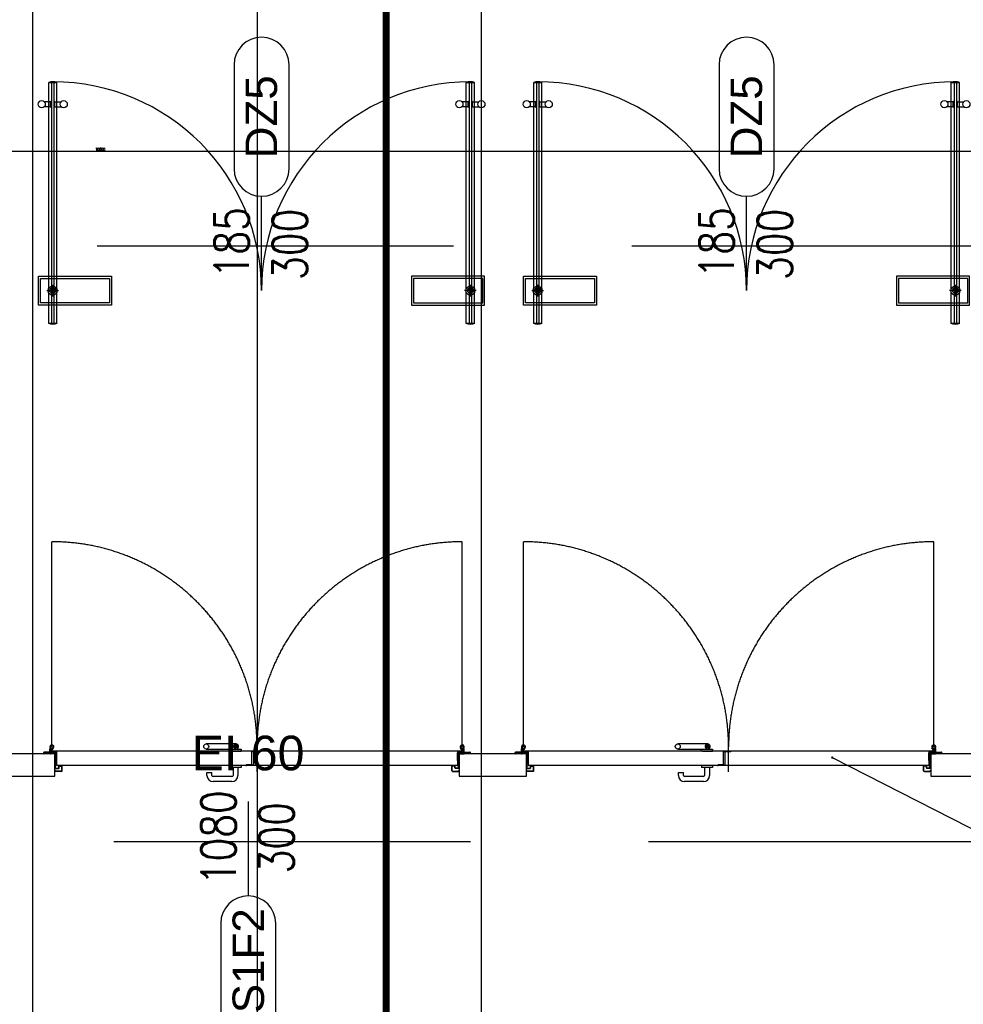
# Model space of a CAD drawing. Header units: centimetres. Extents: x -228435 to 111511, y -89367 to 428125.
# Tile 111 of 219: x -41597 to -37395, y 73835 to 78219. Entities that reach past the tile are written whole.
import ezdxf
from ezdxf.enums import TextEntityAlignment as Align

# ---------------------------------------------------------------- set-up
doc = ezdxf.new("R2010")
doc.units = ezdxf.units.CM
doc.header["$LTSCALE"] = 50
doc.header["$PDMODE"] = 35
doc.header["$PDSIZE"] = 0.1
for name, pattern in [('DASHDOT', [25.4, 12.7, -6.35, 0, -6.35]), ('DASHDOT2', [12.7, 6.35, -3.175, 0, -3.175]), ('DASHED', [0.75, 0.5, -0.25]), ('HIDDEN', [9.525, 6.35, -3.175])]:
    doc.linetypes.add(name, pattern=pattern)
doc.layers.get('0').update_dxf_attribs({"color": 8})
doc.layers.get('DEFPOINTS').update_dxf_attribs({"color": 8})
for name, color, linetype in [('ARCH_GK', 8, 'Continuous'), ('ARCH_INFO_ETYK_DRZWI', 8, 'Continuous'), ('ARCH_INFO_OPISY', 8, 'Continuous'), ('ARCH_INFO_OSIE_IST', 8, 'DASHDOT2'), ('ARCH_SZKŁO', 8, 'Continuous'), ('ARCH_WYKŁADZINA', 8, 'Continuous'), ('ARCH_ŚLUSARKA_DRZWI', 8, 'Continuous'), ('LC-000', 8, 'Continuous'), ('Osie rzutów$0$ARCH_INFO_OSIE_OPISY_IST', 8, 'Continuous')]:
    doc.layers.add(name, color=color, linetype=linetype)
doc.layers.add('ARCH_LINIE PRZEKROJOWE', color=8, linetype='Continuous', lineweight=25)
doc.layers.add('kondygnacja +1_5$0$ARCH_INFO_WYMIARY', color=8, linetype='Continuous', lineweight=9)
doc.styles.add('Arial', font='ARIAL.TTF')
doc.styles.add('kondygnacja +1_5$0$Romans', font='Romans.shx', dxfattribs={"width": 0.7})
doc.styles.add('Romans', font='Romans.shx')
doc.dimstyles.new('ISO-25', dxfattribs={"dimtxt": 2.5, "dimasz": 2.5, "dimexe": 1.25, "dimexo": 0.625, "dimtad": 1, "dimtxsty": 'Standard', "dimcen": 2.5, "dimadec": 0, "dimazin": 0, "dimtfac": 1, "dimtmove": 0, "dimatfit": 3, "dimfxl": 0, "dimarcsym": 0})
doc.dimstyles.new('kondygnacja +1_5$0$Wymiary 1-100', dxfattribs={"dimtxt": 12, "dimasz": 10, "dimexe": 5, "dimexo": 0, "dimgap": 4, "dimtad": 1, "dimrnd": 0.5, "dimzin": 12, "dimdsep": 46, "dimtxsty": 'kondygnacja +1_5$0$Romans', "dimblk": 'kondygnacja +1_5$0$_Oblique', "dimcen": 10, "dimdle": 10, "dimclrt": 55, "dimazin": 0, "dimtfac": 1, "dimtmove": 1, "dimatfit": 3, "dimfxl": 0, "dimtolj": 1, "dimtzin": 0, "dimarcsym": 0})

# ---------------------------------------------------------------- blocks, each defined once
blk = doc.blocks.new('Linie przekrojowe')
at = {"layer": 'ARCH_LINIE PRZEKROJOWE', "linetype": 'DASHDOT', "ltscale": 5, "const_width": 3, "flags": 128}
blk.add_lwpolyline([(8110, 12660), (8110, 5500), (8760, 5500), (8760, 5178.55)], dxfattribs=at)
blk = doc.blocks.new('T-drzwi_dół-200')
at = {"layer": 'ARCH_INFO_ETYK_DRZWI'}
blk.add_line((0, 0), (0, -60), dxfattribs=at)
blk.add_lwpolyline([(-17.5, -77.5), (-17.5, -143.68, 1), (17.5, -143.68), (17.5, -77.5, 1)], format="xyb", close=True, dxfattribs=at)
at = {"layer": 'ARCH_INFO_ETYK_DRZWI', "style": 'Romans', "width": 0.8}
for tag, p in [('ADS_DRZWI:SZEROKOŚĆ', (-7.91, -23)), ('ADS_DRZWI:WYSOKOŚĆ', (29, -23))]:
    blk.add_attdef(tag, text='', height=22, rotation=90, dxfattribs=at).set_placement(p, align=Align.CENTER)
at = {"layer": 'ARCH_INFO_ETYK_DRZWI', "color": 1, "style": 'Arial'}
blk.add_attdef('ADS_DRZWI:ODPORNOŚĆ_OGNIOWA', text='', height=22, dxfattribs=at).set_placement((-0.12, 13.28), align=Align.BOTTOM_CENTER)
at = {"layer": 'ARCH_INFO_ETYK_DRZWI', "style": 'Arial'}
blk.add_attdef('ADS_DRZWI:SYMBOL', text='', height=20, rotation=90, dxfattribs=at).set_placement((0, -110.59), align=Align.MIDDLE)
blk = doc.blocks.new('T-drzwi_góra-200')
at = {"layer": 'ARCH_INFO_ETYK_DRZWI'}
blk.add_line((0, 0), (0, 60), dxfattribs=at)
blk.add_lwpolyline([(-17.5, 143.68), (-17.5, 77.5, 1), (17.5, 77.5), (17.5, 143.68, 1)], format="xyb", close=True, dxfattribs=at)
at = {"layer": 'ARCH_INFO_ETYK_DRZWI', "style": 'Arial'}
blk.add_attdef('ADS_DRZWI:SYMBOL', text='', height=20, rotation=90, dxfattribs=at).set_placement((0, 110.59), align=Align.MIDDLE)
at = {"layer": 'ARCH_INFO_ETYK_DRZWI', "style": 'Romans', "width": 0.8}
for tag, p in [('ADS_DRZWI:SZEROKOŚĆ', (-8, 30.49)), ('ADS_DRZWI:WYSOKOŚĆ', (29, 29.47))]:
    blk.add_attdef(tag, text='', height=22, rotation=90, dxfattribs=at).set_placement(p, align=Align.CENTER)
at = {"layer": 'ARCH_INFO_ETYK_DRZWI', "color": 1, "style": 'Arial'}
blk.add_attdef('ADS_DRZWI:ODPORNOŚĆ_OGNIOWA', text='', height=22, dxfattribs=at).set_placement((-0.12, -45.76), align=Align.BOTTOM_CENTER)
blk = doc.blocks.new('kondygnacja +1_5$0$_Oblique')
at = {"color": 0, "linetype": 'ByBlock', "lineweight": -2}
blk.add_line((-0.5, -0.5), (0.5, 0.5), dxfattribs=at)
blk = doc.blocks.new('*D423')
at = {"layer": 'DEFPOINTS', "color": 0, "lineweight": 40}
for p in [(-45940, 77631.9), (-45940, 77212.5), (-35140, 77212.5)]:
    blk.add_point(p, dxfattribs=at)
at = {"layer": 'kondygnacja +1_5$0$ARCH_INFO_WYMIARY', "color": 0, "lineweight": -2}
for p, q in [((-35130, 77631.9), (-45950, 77631.9)), ((-45940, 77623.9), (-45940, 77636.9)), ((-35140, 77623.9), (-35140, 77636.9))]:
    blk.add_line(p, q, dxfattribs=at)
at = {"layer": 'kondygnacja +1_5$0$ARCH_INFO_WYMIARY', "color": 0, "lineweight": -2, "xscale": 10, "yscale": 10, "zscale": 10, "rotation": 180}
blk.add_blockref('kondygnacja +1_5$0$_Oblique', (-45940, 77631.9), dxfattribs=at)
at = {"layer": 'kondygnacja +1_5$0$ARCH_INFO_WYMIARY', "color": 0, "lineweight": -2, "xscale": 10, "yscale": 10, "zscale": 10}
blk.add_blockref('kondygnacja +1_5$0$_Oblique', (-35140, 77631.9), dxfattribs=at)
at = {"layer": 'kondygnacja +1_5$0$ARCH_INFO_WYMIARY', "color": 55, "insert": (-41238.5, 77641.9), "char_height": 12, "attachment_point": 5, "style": 'kondygnacja +1_5$0$Romans'}
blk.add_mtext('\\A1;10800', dxfattribs=at)
blk = doc.blocks.new('A$C3657154C')
at = {"linetype": 'HIDDEN', "ltscale": 2}
for p, q in [((7968.65, 12071.35), (7968.65, 12162.7)), ((8151.35, 12071.35), (8151.35, 12162.7)), ((8178.65, 12071.35), (8178.65, 12162.7)), ((8361.35, 12071.35), (8361.35, 12162.7))]:
    blk.add_line(p, q, dxfattribs=at)
for p, q in [((7967.75, 12068.5), (7967.75, 12070.45)), ((7968.65, 12070.7), (7968, 12070.7)), ((7968, 12068.55), (7968, 12070.4)), ((7968.65, 12070.45), (7968.05, 12070.45)), ((7968.19, 12069.39), (7968.87, 12070.48)), ((7968.47, 12069.38), (7969.41, 12070.87)), ((8060.8, 12069.5), (7968.85, 12069.5)), ((8050.67, 12072.65), (8037.36, 12072.65)), ((8037.36, 12070.4), (8050.65, 12070.4)), ((8048.3, 12070.4), (8052.9, 12070.4)), ((8048.3, 12070.4), (8052.9, 12070.4)), ((8048.3, 12070.4), (8052.9, 12070.4)), ((8048.3, 12070.4), (8052.9, 12070.4)), ((8048.3, 12070.4), (8052.9, 12070.4)), ((8048.4, 12070.4), (8052.9, 12070.4)), ((8048.4, 12069.5), (8052.9, 12069.5)), ((8050.02, 12071.53), (8051.31, 12071.53)), ((8050.2, 12071.98), (8050.65, 12071.98)), ((8050.2, 12071.08), (8050.2, 12071.98)), ((8050.2, 12071.08), (8050.65, 12071.08)), ((8050.2, 12070.88), (8050.65, 12070.88)), ((8050.2, 12070.88), (8050.2, 12070.4)), ((8050.65, 12072.18), (8050.65, 12070.88)), ((8051.1, 12072.17), (8050.65, 12072.17)), ((8051.1, 12072.18), (8051.1, 12070.4)), ((8052.9, 12070.4), (8052.9, 12069.5)), ((8052.9, 12070.4), (8052.9, 12069.5)), ((8052.9, 12070.4), (8052.9, 12069.5)), ((8052.9, 12070.4), (8052.9, 12069.5)), ((8052.9, 12070.4), (8052.9, 12069.5)), ((8052.9, 12070.4), (8052.9, 12069.5)), ((8060.8, 12069.1), (8061.2, 12069.5)), ((8151.15, 12069.5), (8061.2, 12069.5)), ((8151.53, 12069.38), (8150.59, 12070.87)), ((8151.81, 12069.39), (8151.13, 12070.48)), ((8151.35, 12070.7), (8152, 12070.7)), ((8151.35, 12070.45), (8151.95, 12070.45)), ((8152, 12068.55), (8152, 12070.4)), ((8152.25, 12068.5), (8152.25, 12070.45)), ((8177.75, 12068.5), (8177.75, 12070.45)), ((8178.65, 12070.7), (8178, 12070.7)), ((8178, 12068.55), (8178, 12070.4)), ((8178.65, 12070.45), (8178.05, 12070.45)), ((8178.19, 12069.39), (8178.87, 12070.48)), ((8178.47, 12069.38), (8179.41, 12070.87)), ((8270.8, 12069.5), (8178.85, 12069.5)), ((8260.67, 12072.65), (8247.36, 12072.65)), ((8247.36, 12070.4), (8260.65, 12070.4)), ((8258.3, 12070.4), (8262.9, 12070.4)), ((8258.3, 12070.4), (8262.9, 12070.4)), ((8258.3, 12070.4), (8262.9, 12070.4)), ((8258.3, 12070.4), (8262.9, 12070.4)), ((8258.3, 12070.4), (8262.9, 12070.4)), ((8258.4, 12070.4), (8262.9, 12070.4)), ((8258.4, 12069.5), (8262.9, 12069.5)), ((8260.02, 12071.53), (8261.31, 12071.53)), ((8260.2, 12071.98), (8260.65, 12071.98)), ((8260.2, 12071.08), (8260.2, 12071.98)), ((8260.2, 12071.08), (8260.65, 12071.08)), ((8260.2, 12070.88), (8260.65, 12070.88)), ((8260.2, 12070.88), (8260.2, 12070.4)), ((8260.65, 12072.18), (8260.65, 12070.88)), ((8261.1, 12072.17), (8260.65, 12072.17)), ((8261.1, 12072.18), (8261.1, 12070.4)), ((8262.9, 12070.4), (8262.9, 12069.5)), ((8262.9, 12070.4), (8262.9, 12069.5)), ((8262.9, 12070.4), (8262.9, 12069.5)), ((8262.9, 12070.4), (8262.9, 12069.5)), ((8262.9, 12070.4), (8262.9, 12069.5)), ((8262.9, 12070.4), (8262.9, 12069.5)), ((8270.8, 12069.1), (8271.2, 12069.5)), ((8361.15, 12069.5), (8271.2, 12069.5)), ((8361.53, 12069.38), (8360.59, 12070.87)), ((8361.81, 12069.39), (8361.13, 12070.48)), ((8361.35, 12070.7), (8362, 12070.7)), ((8361.35, 12070.45), (8361.95, 12070.45)), ((8362, 12068.55), (8362, 12070.4)), ((8362.25, 12068.5), (8362.25, 12070.45)), ((7965, 12068.25), (7965, 12068.83)), ((7965, 12068.25), (7965.15, 12068.25)), ((7965.15, 12068.25), (7965.15, 12068.83)), ((7969.93, 12069.05), (7965.23, 12069.05)), ((7969.93, 12068.9), (7965.23, 12068.9)), ((7967.75, 12069.05), (7967.75, 12068.55)), ((7970.1, 12068.25), (7968, 12068.25)), ((7970.15, 12068.5), (7968.05, 12068.5)), ((7970.15, 12069.05), (7968.42, 12069.05)), ((7970.15, 12069.3), (7968.51, 12069.3)), ((7968.85, 12069.3), (7970.75, 12069.3)), ((7970, 12063.64), (7970, 12068.83)), ((7970.15, 12063.64), (7970.15, 12068.83)), ((7970.15, 12063.82), (7970.15, 12068.2)), ((7970.4, 12063.82), (7970.4, 12068.25)), ((7970.5, 12065.35), (7970.5, 12068.7)), ((7970.75, 12065.35), (7970.5, 12065.35)), ((7970.75, 12069.3), (7970.75, 12063.2)), ((7970.75, 12065.35), (7970.75, 12068.7)), ((8057.6, 12069.4), (8060.8, 12069.4)), ((8057.6, 12069.4), (8057.6, 12063.4)), ((8057.9, 12069.4), (8057.9, 12069.3)), ((8057.9, 12069.3), (8060.8, 12069.3)), ((8060.8, 12069.1), (8058.5, 12069.1)), ((8058.5, 12063.1), (8058.5, 12069.1)), ((8151.15, 12069.3), (8149.25, 12069.3)), ((8149.25, 12069.3), (8149.25, 12063.2)), ((8149.25, 12065.35), (8149.25, 12068.7)), ((8149.25, 12065.35), (8149.5, 12065.35)), ((8149.5, 12065.35), (8149.5, 12068.7)), ((8149.6, 12063.82), (8149.6, 12068.25)), ((8149.85, 12069.3), (8151.49, 12069.3)), ((8149.85, 12069.05), (8151.58, 12069.05)), ((8149.85, 12063.64), (8149.85, 12068.83)), ((8149.85, 12068.5), (8151.95, 12068.5)), ((8149.85, 12063.82), (8149.85, 12068.2)), ((8149.9, 12068.25), (8152, 12068.25)), ((8150, 12063.64), (8150, 12068.83)), ((8150.08, 12069.05), (8154.78, 12069.05)), ((8150.08, 12068.9), (8154.78, 12068.9)), ((8152.25, 12069.05), (8152.25, 12068.55)), ((8154.85, 12068.25), (8154.85, 12068.83)), ((8155, 12068.25), (8154.85, 12068.25)), ((8155, 12068.25), (8155, 12068.83)), ((8175, 12068.25), (8175, 12068.83)), ((8175, 12068.25), (8175.15, 12068.25)), ((8175.15, 12068.25), (8175.15, 12068.83)), ((8179.93, 12069.05), (8175.23, 12069.05)), ((8179.93, 12068.9), (8175.23, 12068.9)), ((8177.75, 12069.05), (8177.75, 12068.55)), ((8180.1, 12068.25), (8178, 12068.25)), ((8180.15, 12068.5), (8178.05, 12068.5)), ((8180.15, 12069.05), (8178.42, 12069.05)), ((8180.15, 12069.3), (8178.51, 12069.3)), ((8178.85, 12069.3), (8180.75, 12069.3)), ((8180, 12063.64), (8180, 12068.83)), ((8180.15, 12063.64), (8180.15, 12068.83)), ((8180.15, 12063.82), (8180.15, 12068.2)), ((8180.4, 12063.82), (8180.4, 12068.25)), ((8180.5, 12065.35), (8180.5, 12068.7)), ((8180.75, 12065.35), (8180.5, 12065.35)), ((8180.75, 12069.3), (8180.75, 12063.2)), ((8180.75, 12065.35), (8180.75, 12068.7)), ((8267.6, 12069.4), (8270.8, 12069.4)), ((8267.6, 12069.4), (8267.6, 12063.4)), ((8267.9, 12069.4), (8267.9, 12069.3)), ((8267.9, 12069.3), (8270.8, 12069.3)), ((8270.8, 12069.1), (8268.5, 12069.1)), ((8268.5, 12063.1), (8268.5, 12069.1)), ((8361.15, 12069.3), (8359.25, 12069.3)), ((8359.25, 12069.3), (8359.25, 12063.2)), ((8359.25, 12065.35), (8359.25, 12068.7)), ((8359.25, 12065.35), (8359.5, 12065.35)), ((8359.5, 12065.35), (8359.5, 12068.7)), ((8359.6, 12063.82), (8359.6, 12068.25)), ((8359.85, 12069.3), (8361.49, 12069.3)), ((8359.85, 12069.05), (8361.58, 12069.05)), ((8359.85, 12063.64), (8359.85, 12068.83)), ((8359.85, 12068.5), (8361.95, 12068.5)), ((8359.85, 12063.82), (8359.85, 12068.2)), ((8359.9, 12068.25), (8362, 12068.25)), ((8360, 12063.64), (8360, 12068.83)), ((8360.08, 12069.05), (8364.78, 12069.05)), ((8360.08, 12068.9), (8364.78, 12068.9)), ((8362.25, 12069.05), (8362.25, 12068.55)), ((8364.85, 12068.25), (8364.85, 12068.83)), ((8365, 12068.25), (8364.85, 12068.25)), ((8365, 12068.25), (8365, 12068.83)), ((7970.15, 12063.06), (7970.01, 12063.58)), ((7970.1, 12060.68), (7970.1, 12060.9)), ((7970.25, 12060.9), (7970.1, 12060.9)), ((7970.15, 12063.82), (7970.4, 12063.82)), ((7970.29, 12063.1), (7970.15, 12063.62)), ((7970.15, 12061.98), (7970.15, 12063.04)), ((7970.25, 12060.68), (7970.25, 12060.9)), ((7970.3, 12061.98), (7970.3, 12063.04)), ((7970.38, 12061.9), (7971.68, 12061.9)), ((7970.38, 12061.75), (7971.68, 12061.75)), ((8054.9, 12063), (7970.95, 12063)), ((7971.75, 12061.98), (7971.75, 12062.73)), ((7971.9, 12061.98), (7971.9, 12062.73)), ((7971.98, 12062.95), (7972.98, 12062.95)), ((7971.98, 12062.8), (7972.98, 12062.8)), ((7973.05, 12060.68), (7973.05, 12062.73)), ((7973.2, 12060.68), (7973.2, 12062.73)), ((8054.9, 12063), (8055.3, 12063.4)), ((8057.6, 12063.4), (8055.3, 12063.4)), ((8058.2, 12063.2), (8055.3, 12063.2)), ((8058.5, 12063.1), (8055.3, 12063.1)), ((8149.05, 12063), (8055.3, 12063)), ((8058.2, 12063.1), (8058.2, 12063.2)), ((8146.8, 12060.68), (8146.8, 12062.73)), ((8146.95, 12060.68), (8146.95, 12062.73)), ((8148.03, 12062.95), (8147.03, 12062.95)), ((8148.03, 12062.8), (8147.03, 12062.8)), ((8148.1, 12061.98), (8148.1, 12062.73)), ((8148.25, 12061.98), (8148.25, 12062.73)), ((8149.63, 12061.9), (8148.33, 12061.9)), ((8149.63, 12061.75), (8148.33, 12061.75)), ((8149.85, 12063.82), (8149.6, 12063.82)), ((8149.7, 12061.98), (8149.7, 12063.04)), ((8149.71, 12063.1), (8149.85, 12063.62)), ((8149.75, 12060.68), (8149.75, 12060.9)), ((8149.75, 12060.9), (8149.9, 12060.9)), ((8149.85, 12063.06), (8149.99, 12063.58)), ((8149.85, 12061.98), (8149.85, 12063.04)), ((8149.9, 12060.68), (8149.9, 12060.9)), ((8180.15, 12063.06), (8180.01, 12063.58)), ((8180.1, 12060.68), (8180.1, 12060.9)), ((8180.25, 12060.9), (8180.1, 12060.9)), ((8180.15, 12063.82), (8180.4, 12063.82)), ((8180.29, 12063.1), (8180.15, 12063.62)), ((8180.15, 12061.98), (8180.15, 12063.04)), ((8180.25, 12060.68), (8180.25, 12060.9)), ((8180.3, 12061.98), (8180.3, 12063.04)), ((8180.38, 12061.9), (8181.68, 12061.9)), ((8180.38, 12061.75), (8181.68, 12061.75)), ((8264.9, 12063), (8180.95, 12063)), ((8181.75, 12061.98), (8181.75, 12062.73)), ((8181.9, 12061.98), (8181.9, 12062.73)), ((8181.98, 12062.95), (8182.98, 12062.95)), ((8181.98, 12062.8), (8182.98, 12062.8)), ((8183.05, 12060.68), (8183.05, 12062.73)), ((8183.2, 12060.68), (8183.2, 12062.73)), ((8264.9, 12063), (8265.3, 12063.4)), ((8267.6, 12063.4), (8265.3, 12063.4)), ((8268.2, 12063.2), (8265.3, 12063.2)), ((8268.5, 12063.1), (8265.3, 12063.1)), ((8359.05, 12063), (8265.3, 12063)), ((8268.2, 12063.1), (8268.2, 12063.2)), ((8356.8, 12060.68), (8356.8, 12062.73)), ((8356.95, 12060.68), (8356.95, 12062.73)), ((8358.03, 12062.95), (8357.03, 12062.95)), ((8358.03, 12062.8), (8357.03, 12062.8)), ((8358.1, 12061.98), (8358.1, 12062.73)), ((8358.25, 12061.98), (8358.25, 12062.73)), ((8359.62, 12061.9), (8358.33, 12061.9)), ((8359.62, 12061.75), (8358.33, 12061.75)), ((8359.85, 12063.82), (8359.6, 12063.82)), ((8359.7, 12061.98), (8359.7, 12063.04)), ((8359.71, 12063.1), (8359.85, 12063.62)), ((8359.75, 12060.68), (8359.75, 12060.9)), ((8359.75, 12060.9), (8359.9, 12060.9)), ((8359.85, 12063.06), (8359.99, 12063.58)), ((8359.85, 12061.98), (8359.85, 12063.04)), ((8359.9, 12060.68), (8359.9, 12060.9)), ((7972.98, 12060.6), (7970.33, 12060.6)), ((7972.98, 12060.45), (7970.33, 12060.45)), ((8147.03, 12060.6), (8149.68, 12060.6)), ((8147.03, 12060.45), (8149.68, 12060.45)), ((8182.98, 12060.6), (8180.33, 12060.6)), ((8182.98, 12060.45), (8180.33, 12060.45)), ((8357.03, 12060.6), (8359.68, 12060.6)), ((8357.03, 12060.45), (8359.68, 12060.45))]:
    blk.add_line(p, q)
at = {"extrusion": (0, -0.906308, 0.422618)}
for p, q in [((8047.9, 12069.5), (8047.9, 12070.4)), ((8052.9, 12069.5), (8052.9, 12070.3)), ((8257.9, 12069.5), (8257.9, 12070.4)), ((8262.9, 12069.5), (8262.9, 12070.3))]:
    blk.add_line(p, q, dxfattribs=at)
at = {"ltscale": 0.1}
for p, q in [((8060, 12060.27), (8060, 12071.71)), ((8270, 12060.27), (8270, 12071.71))]:
    blk.add_line(p, q, dxfattribs=at)
at = {"ltscale": 2}
for p, q in [((7970, 12068.25), (7940, 12068.25)), ((7970, 12068.25), (7956.26, 12068.25)), ((7970, 12058.25), (7970, 12068.25)), ((8180, 12068.25), (8150, 12068.25)), ((8150, 12068.25), (8150, 12058.25)), ((8180, 12058.25), (8180, 12068.25)), ((8390.55, 12068.25), (8360, 12068.25)), ((8360, 12068.25), (8360, 12058.25)), ((7940, 12058.25), (7970, 12058.25)), ((8150, 12058.25), (8180, 12058.25)), ((8360, 12058.25), (8390, 12058.25))]:
    blk.add_line(p, q, dxfattribs=at)
at = {"extrusion": (0, 0.906308, 0.422618)}
for p, q in [((8047.9, 12063), (8047.9, 12062.2)), ((8048.4, 12062.2), (8047.9, 12062.2)), ((8052.4, 12062.2), (8048.4, 12062.2)), ((8049.3, 12062.2), (8049.3, 12058.6)), ((8051.5, 12062.2), (8051.5, 12058.6)), ((8052.9, 12062.2), (8052.4, 12062.2)), ((8052.9, 12063), (8052.9, 12062.2)), ((8257.9, 12063), (8257.9, 12062.2)), ((8258.4, 12062.2), (8257.9, 12062.2)), ((8262.4, 12062.2), (8258.4, 12062.2)), ((8259.3, 12062.2), (8259.3, 12058.6)), ((8261.5, 12062.2), (8261.5, 12058.6)), ((8262.9, 12062.2), (8262.4, 12062.2)), ((8262.9, 12063), (8262.9, 12062.2)), ((8037.7, 12060), (8039.9, 12060)), ((8037.7, 12058.6), (8037.7, 12060)), ((8039.9, 12058.6), (8039.9, 12060)), ((8048.8, 12058.1), (8040.4, 12058.1)), ((8247.7, 12060), (8249.9, 12060)), ((8247.7, 12058.6), (8247.7, 12060)), ((8249.9, 12058.6), (8249.9, 12060)), ((8258.8, 12058.1), (8250.4, 12058.1)), ((8048.8, 12055.9), (8040.4, 12055.9)), ((8258.8, 12055.9), (8250.4, 12055.9))]:
    blk.add_line(p, q, dxfattribs=at)
for centre, radius in [((7968.65, 12071.35), 0.65), ((8037.36, 12071.53), 1.12), ((8151.35, 12071.35), 0.65), ((8178.65, 12071.35), 0.65), ((8247.36, 12071.53), 1.12), ((8361.35, 12071.35), 0.65)]:
    blk.add_circle(centre, radius)
at = {"linetype": 'HIDDEN', "ltscale": 2}
for centre, start, end in [((7968.65, 12071.35), 0, 90), ((8151.35, 12071.35), 90, 180), ((8178.65, 12071.35), 0, 90), ((8361.35, 12071.35), 90, 180)]:
    blk.add_arc(centre, 91.35, start, end, dxfattribs=at)
for centre, radius, start, end in [((7968.65, 12071.35), 0.9, 270, 226.3105), ((7968, 12070.45), 0.25, 90, 180), ((7968.05, 12070.4), 0.05, 90, 180), ((7968.85, 12069.4), 0.1, 90, 270), ((8050.67, 12071.53), 1.12, 292.7355, 245.5737), ((8050.65, 12071.53), 0.9, 300, 240), ((8060.8, 12069.4), 0.1, 270, 90), ((8151.35, 12071.35), 0.9, 313.6895, 270), ((8151.15, 12069.4), 0.1, 270, 90), ((8151.95, 12070.4), 0.05, 0, 90), ((8152, 12070.45), 0.25, 0, 90), ((8178.65, 12071.35), 0.9, 270, 226.3105), ((8178, 12070.45), 0.25, 90, 180), ((8178.05, 12070.4), 0.05, 90, 180), ((8178.85, 12069.4), 0.1, 90, 270), ((8260.67, 12071.53), 1.12, 292.7355, 245.5737), ((8260.65, 12071.53), 0.9, 300, 240), ((8270.8, 12069.4), 0.1, 270, 90), ((8361.35, 12071.35), 0.9, 313.6895, 270), ((8361.15, 12069.4), 0.1, 270, 90), ((8361.95, 12070.4), 0.05, 0, 90), ((8362, 12070.45), 0.25, 0, 90), ((7965.23, 12068.83), 0.225, 90, 180), ((7965.23, 12068.83), 0.075, 90, 180), ((7968, 12068.5), 0.25, 180, 270), ((7968.05, 12068.55), 0.05, 180, 270), ((7968.42, 12069.3), 0.25, 158.1974, 270), ((7968.51, 12069.35), 0.05, 147.8378, 270), ((7969.93, 12068.83), 0.225, 0, 90), ((7969.93, 12068.83), 0.075, 0, 90), ((7970.1, 12068.2), 0.05, 0, 90), ((7970.15, 12068.7), 0.6, 0, 90), ((7970.15, 12068.7), 0.35, 0, 90), ((7970.15, 12068.25), 0.25, 0, 90), ((8149.85, 12068.7), 0.6, 90, 180), ((8149.85, 12068.7), 0.35, 90, 180), ((8149.85, 12068.25), 0.25, 90, 180), ((8150.08, 12068.83), 0.225, 90, 180), ((8149.9, 12068.2), 0.05, 90, 180), ((8150.08, 12068.83), 0.075, 90, 180), ((8151.49, 12069.35), 0.05, 270, 32.1622), ((8151.58, 12069.3), 0.25, 270, 21.8026), ((8151.95, 12068.55), 0.05, 270, 0), ((8152, 12068.5), 0.25, 270, 0), ((8154.78, 12068.83), 0.225, 0, 90), ((8154.78, 12068.83), 0.075, 0, 90), ((8175.23, 12068.83), 0.225, 90, 180), ((8175.23, 12068.83), 0.075, 90, 180), ((8178, 12068.5), 0.25, 180, 270), ((8178.05, 12068.55), 0.05, 180, 270), ((8178.42, 12069.3), 0.25, 158.1974, 270), ((8178.51, 12069.35), 0.05, 147.8378, 270), ((8179.93, 12068.83), 0.225, 0, 90), ((8179.93, 12068.83), 0.075, 0, 90), ((8180.1, 12068.2), 0.05, 0, 90), ((8180.15, 12068.7), 0.6, 0, 90), ((8180.15, 12068.7), 0.35, 0, 90), ((8180.15, 12068.25), 0.25, 0, 90), ((8359.85, 12068.7), 0.6, 90, 180), ((8359.85, 12068.7), 0.35, 90, 180), ((8359.85, 12068.25), 0.25, 90, 180), ((8360.08, 12068.83), 0.225, 90, 180), ((8359.9, 12068.2), 0.05, 90, 180), ((8360.08, 12068.83), 0.075, 90, 180), ((8361.49, 12069.35), 0.05, 270, 32.1622), ((8361.58, 12069.3), 0.25, 270, 21.8026), ((8361.95, 12068.55), 0.05, 270, 0), ((8362, 12068.5), 0.25, 270, 0), ((8364.78, 12068.83), 0.225, 0, 90), ((8364.78, 12068.83), 0.075, 0, 90), ((7970.23, 12063.64), 0.225, 180, 195), ((7970.33, 12060.68), 0.225, 180, 270), ((7970.23, 12063.64), 0.075, 180, 195), ((7970.08, 12063.04), 0.075, 0, 15), ((7970.38, 12061.98), 0.225, 180, 270), ((7970.33, 12060.68), 0.075, 180, 270), ((7970.08, 12063.04), 0.225, 0, 15), ((7970.38, 12061.98), 0.075, 180, 270), ((7970.95, 12063.2), 0.2, 180, 270), ((7971.68, 12061.98), 0.225, 270, 0), ((7971.68, 12061.98), 0.075, 270, 0), ((7971.98, 12062.73), 0.225, 90, 180), ((7971.98, 12062.73), 0.075, 90, 180), ((7972.98, 12062.73), 0.225, 0, 90), ((7972.98, 12062.73), 0.075, 0, 90), ((7972.98, 12060.68), 0.225, 270, 0), ((7972.98, 12060.68), 0.075, 270, 0), ((8055.3, 12063.1), 0.1, 90, 270), ((8147.03, 12062.73), 0.225, 90, 180), ((8147.03, 12060.68), 0.225, 180, 270), ((8147.03, 12062.73), 0.075, 90, 180), ((8147.03, 12060.68), 0.075, 180, 270), ((8148.03, 12062.73), 0.225, 0, 90), ((8148.03, 12062.73), 0.075, 0, 90), ((8148.33, 12061.98), 0.225, 180, 270), ((8148.33, 12061.98), 0.075, 180, 270), ((8149.05, 12063.2), 0.2, 270, 0), ((8149.63, 12061.98), 0.225, 270, 0), ((8149.63, 12061.98), 0.075, 270, 0), ((8149.68, 12060.68), 0.225, 270, 0), ((8149.68, 12060.68), 0.075, 270, 0), ((8149.93, 12063.04), 0.225, 165, 180), ((8149.78, 12063.64), 0.075, 345, 0), ((8149.93, 12063.04), 0.075, 165, 180), ((8149.78, 12063.64), 0.225, 345, 0), ((8180.23, 12063.64), 0.225, 180, 195), ((8180.33, 12060.68), 0.225, 180, 270), ((8180.23, 12063.64), 0.075, 180, 195), ((8180.08, 12063.04), 0.075, 0, 15), ((8180.38, 12061.98), 0.225, 180, 270), ((8180.33, 12060.68), 0.075, 180, 270), ((8180.08, 12063.04), 0.225, 0, 15), ((8180.38, 12061.98), 0.075, 180, 270), ((8180.95, 12063.2), 0.2, 180, 270), ((8181.68, 12061.98), 0.225, 270, 0), ((8181.68, 12061.98), 0.075, 270, 0), ((8181.98, 12062.73), 0.225, 90, 180), ((8181.98, 12062.73), 0.075, 90, 180), ((8182.98, 12062.73), 0.225, 0, 90), ((8182.98, 12062.73), 0.075, 0, 90), ((8182.98, 12060.68), 0.225, 270, 0), ((8182.98, 12060.68), 0.075, 270, 0), ((8265.3, 12063.1), 0.1, 90, 270), ((8357.03, 12062.73), 0.225, 90, 180), ((8357.03, 12060.68), 0.225, 180, 270), ((8357.03, 12062.73), 0.075, 90, 180), ((8357.03, 12060.68), 0.075, 180, 270), ((8358.03, 12062.73), 0.225, 0, 90), ((8358.03, 12062.73), 0.075, 0, 90), ((8358.33, 12061.98), 0.225, 180, 270), ((8358.33, 12061.98), 0.075, 180, 270), ((8359.05, 12063.2), 0.2, 270, 0), ((8359.62, 12061.98), 0.225, 270, 0), ((8359.62, 12061.98), 0.075, 270, 0), ((8359.68, 12060.68), 0.225, 270, 0), ((8359.68, 12060.68), 0.075, 270, 0), ((8359.93, 12063.04), 0.225, 165, 180), ((8359.78, 12063.64), 0.075, 345, 0), ((8359.93, 12063.04), 0.075, 165, 180), ((8359.78, 12063.64), 0.225, 345, 0), ((8040.4, 12058.6), 2.7, 180, 270), ((8040.4, 12058.6), 0.5, 180, 270), ((8048.8, 12058.6), 0.5, 270, 0), ((8048.8, 12058.6), 2.7, 270, 0), ((8250.4, 12058.6), 2.7, 180, 270), ((8250.4, 12058.6), 0.5, 180, 270), ((8258.8, 12058.6), 0.5, 270, 0), ((8258.8, 12058.6), 2.7, 270, 0)]:
    blk.add_arc(centre, radius, start, end)
blk = doc.blocks.new('KAPPE_____________________01361')
at = {"layer": 'LC-000'}
for p, q in [((1481.1, 3967.1), (1480.1, 3967.1)), ((1481.1, 3967.1), (1481.1, 3931.1)), ((1480.1, 3931.1), (1481.1, 3931.1))]:
    blk.add_line(p, q, dxfattribs=at)
blk.add_arc((1532.6, 3949.1), 55.5, 161.0754, -161.0754, dxfattribs=at)
blk = doc.blocks.new('d szklane')
at = {"linetype": 'ByBlock'}
for p, q in [((-94.8, -14.7, -126), (-94.8, 92.7, -126)), ((-91.2, -14.7, -126), (-91.2, 92.7, -126)), ((91.2, -14.6, -126), (91.2, 92.7, -126)), ((94.8, -14.6, -126), (94.8, 92.7, -126)), ((121.2, -14.6), (121.2, 92.7)), ((124.8, -14.6), (124.8, 92.7)), ((307.2, -14.6, 252), (307.2, 92.7, 252)), ((310.8, -14.6, 252), (310.8, 92.7, 252))]:
    blk.add_line(p, q, dxfattribs=at)
for p, q in [((-93.4, 92.8, -126), (-93.5, 92.7, -126)), ((-93.5, 92.7, -126), (-93.5, -14.7, -126)), ((-92.6, 92.8, -126), (-93.4, 92.8, -126)), ((-92.5, 92.7, -126), (-92.6, 92.8, -126)), ((-92.5, 92.7, -126), (-92.5, -14.7, -126)), ((92.6, 92.8, -126), (92.5, 92.7, -126)), ((92.5, 92.7, -126), (92.5, -14.7, -126)), ((93.4, 92.8, -126), (92.6, 92.8, -126)), ((93.5, 92.7, -126), (93.4, 92.8, -126)), ((93.5, 92.7, -126), (93.5, -14.7, -126)), ((122.6, 92.8), (122.5, 92.7)), ((122.5, 92.7), (122.5, -14.7)), ((123.4, 92.8), (122.6, 92.8)), ((123.5, 92.7), (123.4, 92.8)), ((123.5, 92.7), (123.5, -14.7)), ((308.6, 92.8, 252), (308.5, 92.7, 252)), ((308.5, 92.7, 252), (308.5, -14.7, 252)), ((309.4, 92.8, 252), (308.6, 92.8, 252)), ((309.5, 92.7, 252), (309.4, 92.8, 252)), ((309.5, 92.7, 252), (309.5, -14.7, 252)), ((-94, 84.1, -126), (-96.74, 84.1, -126)), ((-94, 84.1, -126), (-93.6, 84.45, -126)), ((-94, 81.9, -126), (-94, 84.1, -126)), ((-93.6, 84.45, -126), (-93.6, 81.55, -126)), ((-93.6, 84.45, -126), (-93.5, 84.45, -126)), ((-93.5, 84.45, -126), (-93.5, 81.55, -126)), ((-92.4, 84.45, -126), (-92.5, 84.45, -126)), ((-92.5, 84.45, -126), (-92.5, 81.55, -126)), ((-92.4, 84.45, -126), (-92.4, 81.55, -126)), ((-92, 84.1, -126), (-92.4, 84.45, -126)), ((-92, 81.9, -126), (-92, 84.1, -126)), ((-92, 84.1, -126), (-89.26, 84.1, -126)), ((92, 84.1, -126), (89.26, 84.1, -126)), ((92, 84.1, -126), (92.4, 84.45, -126)), ((92, 81.9, -126), (92, 84.1, -126)), ((92.4, 84.45, -126), (92.4, 81.55, -126)), ((92.4, 84.45, -126), (92.5, 84.45, -126)), ((92.5, 84.45, -126), (92.5, 81.55, -126)), ((93.6, 84.45, -126), (93.5, 84.45, -126)), ((93.5, 84.45, -126), (93.5, 81.55, -126)), ((93.6, 84.45, -126), (93.6, 81.55, -126)), ((94, 84.1, -126), (93.6, 84.45, -126)), ((94, 81.9, -126), (94, 84.1, -126)), ((94, 84.1, -126), (96.74, 84.1, -126)), ((122, 84.1), (119.26, 84.1)), ((122, 84.1), (122.4, 84.45)), ((122, 81.9), (122, 84.1)), ((122.4, 84.45), (122.4, 81.55)), ((122.4, 84.45), (122.5, 84.45)), ((122.5, 84.45), (122.5, 81.55)), ((123.6, 84.45), (123.5, 84.45)), ((123.5, 84.45), (123.5, 81.55)), ((123.6, 84.45), (123.6, 81.55)), ((124, 84.1), (123.6, 84.45)), ((124, 81.9), (124, 84.1)), ((124, 84.1), (126.74, 84.1)), ((308, 84.1, 252), (305.26, 84.1, 252)), ((308, 84.1, 252), (308.4, 84.45, 252)), ((308, 81.9, 252), (308, 84.1, 252)), ((308.4, 84.45, 252), (308.4, 81.55, 252)), ((308.4, 84.45, 252), (308.5, 84.45, 252)), ((308.5, 84.45, 252), (308.5, 81.55, 252)), ((309.6, 84.45, 252), (309.5, 84.45, 252)), ((309.5, 84.45, 252), (309.5, 81.55, 252)), ((309.6, 84.45, 252), (309.6, 81.55, 252)), ((310, 84.1, 252), (309.6, 84.45, 252)), ((310, 81.9, 252), (310, 84.1, 252)), ((310, 84.1, 252), (312.74, 84.1, 252)), ((-94, 81.9, -126), (-96.74, 81.9, -126)), ((-94, 81.9, -126), (-93.6, 81.55, -126)), ((-93.6, 81.55, -126), (-93.5, 81.55, -126)), ((-92.4, 81.55, -126), (-92.5, 81.55, -126)), ((-92, 81.9, -126), (-92.4, 81.55, -126)), ((-92, 81.9, -126), (-89.26, 81.9, -126)), ((92, 81.9, -126), (89.26, 81.9, -126)), ((92, 81.9, -126), (92.4, 81.55, -126)), ((92.4, 81.55, -126), (92.5, 81.55, -126)), ((93.6, 81.55, -126), (93.5, 81.55, -126)), ((94, 81.9, -126), (93.6, 81.55, -126)), ((94, 81.9, -126), (96.74, 81.9, -126)), ((122, 81.9), (119.26, 81.9)), ((122, 81.9), (122.4, 81.55)), ((122.4, 81.55), (122.5, 81.55)), ((123.6, 81.55), (123.5, 81.55)), ((124, 81.9), (123.6, 81.55)), ((124, 81.9), (126.74, 81.9)), ((308, 81.9, 252), (305.26, 81.9, 252)), ((308, 81.9, 252), (308.4, 81.55, 252)), ((308.4, 81.55, 252), (308.5, 81.55, 252)), ((309.6, 81.55, 252), (309.5, 81.55, 252)), ((310, 81.9, 252), (309.6, 81.55, 252)), ((310, 81.9, 252), (312.74, 81.9, 252)), ((-93.6, 0.98, -126), (-93.6, -0.98, -126)), ((-93.52, 0.94, -126), (-93.6, 0.98, -126)), ((-93.52, 0.94, -126), (-93.52, -0.94, -126)), ((-92.47, 0.94, -126), (-92.4, 0.98, -126)), ((-92.47, 0.94, -126), (-92.47, -0.94, -126)), ((-92.4, 0.98, -126), (-92.4, -0.98, -126)), ((92.4, 0.98), (92.4, -0.98)), ((92.48, 0.94), (92.4, 0.98)), ((92.48, 0.94), (92.48, -0.94)), ((93.53, 0.94), (93.6, 0.98)), ((93.53, 0.94), (93.53, -0.94)), ((93.6, 0.98), (93.6, -0.98)), ((122.4, 0.98), (122.4, -0.98)), ((122.48, 0.94), (122.4, 0.98)), ((122.48, 0.94), (122.48, -0.94)), ((123.53, 0.94), (123.6, 0.98)), ((123.53, 0.94), (123.53, -0.94)), ((123.6, 0.98), (123.6, -0.98)), ((308.4, 0.98, 252), (308.4, -0.98, 252)), ((308.48, 0.94, 252), (308.4, 0.98, 252)), ((308.48, 0.94, 252), (308.48, -0.94, 252)), ((309.53, 0.94, 252), (309.6, 0.98, 252)), ((309.53, 0.94, 252), (309.53, -0.94, 252)), ((309.6, 0.98, 252), (309.6, -0.98, 252)), ((-93.6, -0.98, -126), (-93.52, -0.94, -126)), ((-92.47, -0.94, -126), (-92.4, -0.98, -126)), ((92.48, -0.94), (92.4, -0.98)), ((93.6, -0.98), (93.53, -0.94)), ((122.4, -0.98), (122.48, -0.94)), ((123.53, -0.94), (123.6, -0.98)), ((308.48, -0.94, 252), (308.4, -0.98, 252)), ((309.6, -0.98, 252), (309.53, -0.94, 252)), ((-93.4, -14.8, -126), (-93.5, -14.7, -126)), ((-92.6, -14.8, -126), (-93.4, -14.8, -126)), ((-92.5, -14.7, -126), (-92.6, -14.8, -126)), ((92.6, -14.8, -126), (92.5, -14.7, -126)), ((93.4, -14.8, -126), (92.6, -14.8, -126)), ((93.5, -14.7, -126), (93.4, -14.8, -126)), ((122.6, -14.8), (122.5, -14.7)), ((123.4, -14.8), (122.6, -14.8)), ((123.5, -14.7), (123.4, -14.8)), ((308.6, -14.8, 252), (308.5, -14.7, 252)), ((309.4, -14.8, 252), (308.6, -14.8, 252)), ((309.5, -14.7, 252), (309.4, -14.8, 252))]:
    blk.add_line(p, q)
at = {"linetype": 'DASHDOT', "ltscale": 0.4}
for p, q in [((-95.62, 0, -126), (-90.38, 0, -126)), ((-93, 2.62, -126), (-93, -2.62, -126)), ((95.62, 0), (90.38, 0)), ((93, 2.62), (93, -2.62)), ((120.38, 0), (125.62, 0)), ((123, 2.62), (123, -2.62)), ((311.62, 0, 252), (306.38, 0, 252)), ((309, 2.62, 252), (309, -2.62, 252))]:
    blk.add_line(p, q, dxfattribs=at)
at = {"linetype": 'DASHED', "ltscale": 8}
for points, elevation in [([(-99.35, 6.5), (-66.85, 6.5), (-66.85, -6.5), (-99.35, -6.5)], -126), ([(-98.5, 5.4), (-67.7, 5.4), (-67.7, -5.4), (-98.5, -5.4)], -126), ([(315.35, 6.5), (282.85, 6.5), (282.85, -6.5), (315.35, -6.5)], 252), ([(314.5, 5.4), (283.7, 5.4), (283.7, -5.4), (314.5, -5.4)], 252)]:
    blk.add_lwpolyline(points, close=True, dxfattribs=dict(at, elevation=elevation))
for points in [[(99.35, 6.5), (66.85, 6.5), (66.85, -6.5), (99.35, -6.5)], [(98.5, 5.4), (67.7, 5.4), (67.7, -5.4), (98.5, -5.4)], [(116.65, 6.5), (149.15, 6.5), (149.15, -6.5), (116.65, -6.5)], [(117.5, 5.4), (148.3, 5.4), (148.3, -5.4), (117.5, -5.4)]]:
    blk.add_lwpolyline(points, close=True, dxfattribs=at)
for centre, radius in [((-97.9, 83, -126), 1.6), ((-88.1, 83, -126), 1.6), ((88.1, 83, -126), 1.6), ((97.9, 83, -126), 1.6), ((118.1, 83), 1.6), ((127.9, 83), 1.6), ((304.1, 83, 252), 1.6), ((313.9, 83, 252), 1.6), ((-93, 0, -126), 2.05), ((-93, 0, -126), 1.27), ((-93, 0, -126), 0.3), ((-93, 0, -126), 0.225), ((93, 0), 2.05), ((93, 0), 1.27), ((93, 0), 0.3), ((93, 0), 0.225), ((123, 0), 2.05), ((123, 0), 1.27), ((123, 0), 0.3), ((123, 0), 0.225), ((309, 0, 252), 2.05), ((309, 0, 252), 1.27), ((309, 0, 252), 0.3), ((309, 0, 252), 0.225)]:
    blk.add_circle(centre, radius)
at = {"linetype": 'ByBlock'}
for centre, start, end in [((-93, 0), 0, 90), ((93, 0), 90, 180), ((123, 0, 252), 0, 90), ((309, 0, 252), 90, 180)]:
    blk.add_arc(centre, 93, start, end, dxfattribs=at)
for centre, radius, start, end in [((-93, 0, -126), 1.15, 58.551, 121.449), ((-93, 0, -126), 1.07, 60.7664, 119.2336), ((93, 0), 1.15, 58.551, 121.449), ((93, 0), 1.07, 60.7664, 119.2336), ((123, 0), 1.15, 58.551, 121.449), ((123, 0), 1.07, 60.7664, 119.2336), ((309, 0, 252), 1.15, 58.551, 121.449), ((309, 0, 252), 1.07, 60.7664, 119.2336), ((-93, 0, -126), 1.15, 238.551, 301.449), ((-93, 0, -126), 1.07, 240.7664, 299.2336), ((93, 0), 1.15, 238.551, 301.449), ((93, 0), 1.07, 240.7664, 299.2336), ((123, 0), 1.15, 238.551, 301.449), ((123, 0), 1.07, 240.7664, 299.2336), ((309, 0, 252), 1.15, 238.551, 301.449), ((309, 0, 252), 1.07, 240.7664, 299.2336)]:
    blk.add_arc(centre, radius, start, end)
at = {"yscale": 0.09999999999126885, "zscale": 0.09999999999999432, "rotation": 270}
for p, xscale in [((-487.91, 240.71, -126), 0.09999999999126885), ((-301.91, 240.71, -126), 0.09999999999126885), ((-271.91, 240.71), 0.09999999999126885), ((-85.91, 240.71, 252), 0.09999999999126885), ((-487.91, -162.71, -126), -0.09999999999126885), ((-301.91, -162.71, -126), -0.09999999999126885), ((-271.91, -162.71), -0.09999999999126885), ((-85.91, -162.71, 252), -0.09999999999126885)]:
    blk.add_blockref('KAPPE_____________________01361', p, dxfattribs=dict(at, xscale=xscale))
blk = doc.blocks.new('Osie rzutów')
at = {"layer": 'ARCH_INFO_OSIE_IST', "ltscale": 10}
for p, q in [((8060, 12510), (8060, 4623.26)), ((4436.04, 12310), (13655, 12310)), ((4436.04, 12200), (13655, 12200))]:
    blk.add_line(p, q, dxfattribs=at)

msp = doc.modelspace()

# ---------------------------------------------------------------- linework, layer by layer
at = {"layer": 'ARCH_GK', "linetype": 'HIDDEN', "ltscale": 5, "elevation": 630}
for points in [[(-46015, 77212.5), (-35065, 77212.5)], [(-45940, 74560), (-35140, 74560)]]:
    msp.add_lwpolyline(points, dxfattribs=at)
at = {"layer": 'ARCH_WYKŁADZINA', "linetype": 'Continuous', "lineweight": -3}
for p, q in [((-41540, 82100, 630), (-41540, 68500, 630)), ((-39540, 70500, 630), (-39540, 82100, 630))]:
    msp.add_line(p, q, dxfattribs=at)

# ---------------------------------------------------------------- block references
at = {"xscale": 10, "yscale": 10, "zscale": 10}
msp.add_blockref('Linie przekrojowe', (-121065, -45000, -5670), dxfattribs=at)
at = {"layer": 'ARCH_INFO_ETYK_DRZWI', "linetype": 'Continuous', "lineweight": -3}
ref = msp.add_blockref('T-drzwi_góra-200', (-40520, 77012.5, 630), dxfattribs=dict(at, xscale=7, yscale=7, zscale=7))
ref.add_attrib('ADS_DRZWI:SYMBOL', 'DZ5', dxfattribs={"height": 140, "rotation": 90, "style": 'Arial'}).set_placement((-40520, 77786.61889, 630), align=Align.MIDDLE)
ref.add_attrib('ADS_DRZWI:SZEROKOŚĆ', '185', dxfattribs={"height": 154, "rotation": 90, "style": 'Romans', "width": 0.8}).set_placement((-40576, 77225.96179, 630), align=Align.CENTER)
ref.add_attrib('ADS_DRZWI:WYSOKOŚĆ', '300', dxfattribs={"height": 154, "rotation": 90, "style": 'Romans', "width": 0.8}).set_placement((-40317, 77218.77313, 630), align=Align.CENTER)
ref = msp.add_blockref('T-drzwi_góra-200', (-38359.99997, 77012.5, 630), dxfattribs=dict(at, xscale=7, yscale=7, zscale=7))
ref.add_attrib('ADS_DRZWI:SYMBOL', 'DZ5', dxfattribs={"height": 140, "rotation": 90, "style": 'Arial'}).set_placement((-38359.99997, 77786.61889, 630), align=Align.MIDDLE)
ref.add_attrib('ADS_DRZWI:SZEROKOŚĆ', '185', dxfattribs={"height": 154, "rotation": 90, "style": 'Romans', "width": 0.8}).set_placement((-38415.99997, 77225.96179, 630), align=Align.CENTER)
ref.add_attrib('ADS_DRZWI:WYSOKOŚĆ', '300', dxfattribs={"height": 154, "rotation": 90, "style": 'Romans', "width": 0.8}).set_placement((-38156.99997, 77218.77313, 630), align=Align.CENTER)
at = {"layer": 'ARCH_INFO_ETYK_DRZWI', "linetype": 'Continuous', "lineweight": -3, "xscale": 7, "yscale": 7, "zscale": 7}
msp.add_blockref('T-drzwi_dół-200', (-40579.12725, 74737.67126, 630), dxfattribs=at).add_auto_attribs({'ADS_DRZWI:ODPORNOŚĆ_OGNIOWA': 'EI 60', 'ADS_DRZWI:WYSOKOŚĆ': '300', 'ADS_DRZWI:SZEROKOŚĆ': '1080', 'ADS_DRZWI:SYMBOL': 'BS1F2'})
at = {"layer": 'ARCH_SZKŁO', "xscale": 10, "yscale": 10, "zscale": 10}
msp.add_blockref('d szklane', (-40520, 77012.5, 1890), dxfattribs=at)
at = {"layer": 'ARCH_ŚLUSARKA_DRZWI', "xscale": 10, "yscale": 10, "zscale": 10}
msp.add_blockref('A$C3657154C', (-121140, -45732.5, 630), dxfattribs=at)
at = {"layer": 'Osie rzutów$0$ARCH_INFO_OSIE_OPISY_IST', "xscale": 10, "yscale": 10, "zscale": 10}
msp.add_blockref('Osie rzutów', (-121140, -45000, 630), dxfattribs=at)

# ---------------------------------------------------------------- dimensions: what is measured, and where the dimension line sits
at = {"layer": 'kondygnacja +1_5$0$ARCH_INFO_WYMIARY'}
dim = msp.add_linear_dim(base=(-45940, 77631.88949, 630), p1=(-35140, 77212.5, 630), p2=(-45940, 77212.5, 630), dimstyle='kondygnacja +1_5$0$Wymiary 1-100', dxfattribs=at)
dim.commit()
dim.dimension.update_dxf_attribs({"geometry": '*D423', "text_midpoint": (-41238.45926, 77631.88949, 630), "dimtype": 160})

# ---------------------------------------------------------------- leaders
at = {"layer": 'ARCH_INFO_OPISY'}
msp.add_leader([(-37978.25, 74933.71633, 630), (-35965.96033, 73906.29017, 630), (-30161.73549, 73906.29017, 630)], dimstyle='ISO-25', override={"dimscale": 5, "dimasz": 2, "dimtad": 0, "dimldrblk": 'Dot'}, dxfattribs=at)

doc.saveas('drawing.dxf')
